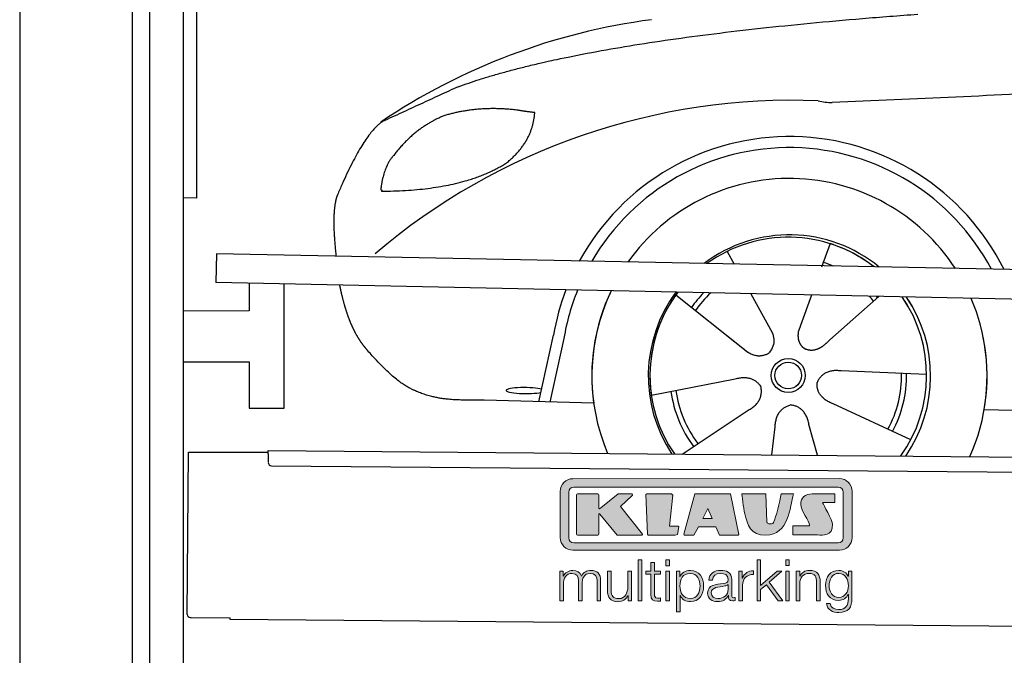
# Model space of a CAD drawing. Header units: millimetres. Extents: x -411 to 6777, y 0 to 6077.
# Tile 2 of 6: x 0 to 1744, y 3581 to 4707. Entities that reach past the tile are written whole.
import ezdxf

# ---------------------------------------------------------------- set-up
doc = ezdxf.new("R2010")
doc.units = ezdxf.units.MM
for name, color, linetype, lineweight in [('car', 10, 'Continuous', 25), ('Gebäude', 7, 'Continuous', 25), ('Logo', 7, 'Continuous', 25), ('Plattform', 7, 'Continuous', 25), ('Ständer hinten', 7, 'Continuous', 25)]:
    doc.layers.add(name, color=color, linetype=linetype, lineweight=lineweight)

# ---------------------------------------------------------------- blocks, each defined once
blk = doc.blocks.new('Car')
at = {"layer": 'car'}
for p, q in [((1213.4, 4307.6), (1226.1, 4285.1)), ((1213.5, 4307.7), (1226.2, 4285.1)), ((1395.6, 4323), (1380.8, 4281.1)), ((1123.1, 4229.6), (1242.6, 4136.6)), ((1255.7, 4232.9), (1294.2, 4164.7)), ((1363.4, 4231.6), (1344.5, 4177.7)), ((1482.6, 4230.2), (1396.5, 4152.7)), ((1344.5, 4177.7), (1340.7, 4167.3)), ((882.5, 4038.2), (907.1, 4156.1)), ((925.6, 4150.9), (902.1, 4037.9)), ((1205.2, 4165.7), (1251.8, 4129.5)), ((1568.6, 4092.7), (1417.3, 4097.7)), ((1081.5, 4051.6), (1229.8, 4081.8)), ((979.5, 4036.5), (785.3, 4040)), ((1541.4, 3976.5), (1403.6, 4039.2)), ((1671.2, 4031.7), (3720.2, 3997)), ((1136.9, 3947.8), (1253.1, 4026.5)), ((1295.6, 3947.8), (1301.2, 3997.4)), ((1376.8, 3947.9), (1361, 4002.5))]:
    blk.add_line(p, q, dxfattribs=at)
for radius in [30.1, 23.6]:
    blk.add_circle((1323.6, 4088.8), radius, dxfattribs=at)
for centre, radius, start, end in [((1232.6, 3605.6), 1122.3, 98.0395, 124.4377), ((1337.3, 3435.3), 1141.2, 88.2487, 130.916), ((1398.6, 4690.3), 117.4, 256.9855, 269.1884), ((1325.7, 4087.9), 424.2, 26.9197, 151.8432), ((1325.5, 4087.7), 404.8, 28.396, 150.3669), ((1325.7, 4087.9), 350, 33.4585, 145.3045), ((1325.7, 4087.9), 250, 51.0494, 127.7135), ((1323.6, 4088.8), 245, 52.2371, 126.5259), ((1323.6, 4088.8), 245, 52.2371, 72.9266), ((1323.6, 4088.8), 209.6, 68.0621, 73.3995), ((1325.7, 4087.9), 424.2, 159.4632, 170.7471), ((1325.7, 4087.9), 424.2, 159.4632, 170.7471), ((1325.5, 4087.7), 404.8, 158.434, 171.0238), ((1325.7, 4087.9), 350, 155.0104, 203.6179), ((1325.7, 4087.9), 350, 155.0104, 188.4487), ((1325.7, 4087.9), 350, 155.0104, 157.8717), ((1325.7, 4087.9), 250, 144.1237, 214.1037), ((1323.6, 4088.8), 245, 143.5289, 188.7348), ((1323.6, 4088.8), 245, 144.9266, 215.1376), ((1325.7, 4087.9), 250, 144.1237, 148.496), ((1323.6, 4088.8), 245, 143.5289, 148.0172), ((1323.6, 4088.8), 209.6, 136.2024, 145.3995), ((1323.6, 4088.8), 200.6, 133.7482, 145.5463), ((1323.6, 4088.8), 200.6, 41.6402, 44.9032), ((1323.6, 4088.8), 200.6, 41.6402, 44.9032), ((1323.6, 4088.8), 209.6, 41.655, 42.449), ((1323.6, 4088.8), 245, 30.7457, 35.1225), ((1323.6, 4088.8), 245, 324.9119, 35.1225), ((1325.7, 4087.9), 250, 30.267, 34.5277), ((1325.7, 4087.9), 250, 325.9458, 34.5277), ((1325.7, 4087.9), 350, 350.7505, 23.641), ((1325.7, 4087.9), 350, 350.7505, 23.641), ((1325.7, 4087.9), 350, 336.4317, 11.924), ((1323.6, 4088.8), 200.6, 332.1152, 1.5463), ((1323.6, 4088.8), 209.6, 332.262, 1.3995), ((1323.6, 4088.8), 209.6, 188.262, 217.3995), ((1323.6, 4088.8), 200.6, 188.1152, 217.5463)]:
    blk.add_arc(centre, radius, start, end, dxfattribs=at)
blk.add_ellipse((857.9, 4057.7), major_axis=(33.6, 0), ratio=0.157274, start_param=0.513473, end_param=5.704241, dxfattribs=at)
for points, degree in [([(734.6, 4595.1), (970.4, 4683.8), (1546.9, 4731)], 2), ([(4705.6, 4687), (3828.9, 4707.4), (1396.9, 4572.9)], 2), ([(734.6, 4595.1), (600.9, 4532)], 1), ([(837.8, 4554.7), (770.2, 4561.9), (711, 4543.8)], 2), ([(870.5, 4550.4), (852.7, 4552.3), (837.8, 4554.7)], 2), ([(711, 4543.8), (658.9, 4522.6), (621.3, 4472.3)], 2), ([(821.5, 4461.1), (867.2, 4498.6), (870.5, 4550.4)], 2), ([(600.9, 4532), (566.5, 4508.9), (522.4, 4401.3)], 2), ([(621.3, 4472.3), (603.2, 4452.3), (598.9, 4411)], 2), ([(600.1, 4408.7), (744.9, 4410.6), (821.5, 4461.1)], 2), ([(522.4, 4401.3), (517.2, 4388.3), (515.1, 4366.8), (515.2, 4341.7), (520.8, 4292.7)], 4), ([(598.9, 4411), (602.2, 4410.9), (600.1, 4408.7)], 2), ([(1242.6, 4136.6), (1266.1, 4114.9), (1289.3, 4128.5)], 2), ([(1417.3, 4097.7), (1385.5, 4101.4), (1374.7, 4076.8)], 2), ([(1229.8, 4081.8), (1260.5, 4090.8), (1275.3, 4068.4)], 2), ([(1253.1, 4026.5), (1281, 4042.2), (1275.3, 4068.4)], 2), ([(1403.6, 4039.2), (1373.5, 4050), (1374.7, 4076.8)], 2), ([(1301.2, 3997.4), (1302.1, 4029.4), (1328, 4036.5)], 2), ([(1361, 4002.5), (1354.8, 4033.8), (1328, 4036.5)], 2)]:
    blk.add_open_spline(points, degree=degree, dxfattribs=at)
for points, degree, knots in [([(527.5, 4241.5), (528.4, 4237.2), (529.4, 4233), (530.3, 4228.9), (531.3, 4224.9), (535, 4210.1), (539.1, 4196.4), (543.6, 4184), (548.5, 4172.7)], 4, [0.4914944, 0.4914944, 0.4914944, 0.4914944, 0.4914944, 0.5422469, 0.5422469, 0.5422469, 0.5422469, 0.728655, 0.728655, 0.728655, 0.728655, 0.728655]), ([(548.2, 4173.4), (549.6, 4170.2), (551.1, 4167.1), (552.5, 4164.2), (554, 4161.3), (559.7, 4150.2), (565.8, 4140.9), (572.1, 4133), (578.7, 4125.6)], 4, [0.7288005, 0.7288005, 0.7288005, 0.7288005, 0.7288005, 0.7843928, 0.7843928, 0.7843928, 0.7843928, 1, 1, 1, 1, 1]), ([(1340.7, 4167.3), (1340.2, 4164.2), (1340, 4161.2), (1340.1, 4158.3), (1340.4, 4155.4), (1341.2, 4149.7), (1343.3, 4144.3), (1346.9, 4139.9), (1351.8, 4136.9)], 4, [0.3191838, 0.3191838, 0.3191838, 0.3191838, 0.3191838, 0.5438253, 0.5438253, 0.5438253, 0.5438253, 1, 1, 1, 1, 1]), ([(1294.2, 4164.7), (1295.9, 4160.6), (1297, 4156.6), (1297.3, 4152.7), (1298, 4144.1), (1295.4, 4136), (1289.3, 4128.5)], 3, [0.2167758, 0.2167758, 0.2167758, 0.2167758, 0.4600873, 0.4600873, 0.4600873, 1, 1, 1, 1]), ([(1396.5, 4152.7), (1396.5, 4152.7), (1396.5, 4152.7), (1396.5, 4152.7), (1396.5, 4152.7), (1387.5, 4142.9), (1376.9, 4132.9), (1362.6, 4130.3), (1351.8, 4136.9)], 4, [-0.000003, -0.000003, -0.000003, -0.000003, -0.000003, 0, 0, 0, 0, 1, 1, 1, 1, 1]), ([(785.3, 4040), (760.6, 4040.4), (705, 4036.4), (668.8, 4049.9), (624.9, 4074.6), (578.7, 4125.6)], 4, [0, 0, 0, 0, 0, 0.597866, 1, 1, 1, 1, 1])]:
    blk.add_open_spline(points, degree=degree, knots=knots, dxfattribs=at)
blk = doc.blocks.new('KLAUS')
at = {"layer": 'Logo'}
h = blk.add_hatch(color=8, dxfattribs=at)
h.dxf.hatch_style = 2
edge = h.paths.add_edge_path()
edge.add_spline(control_points=[(3.6, 29.09), (2.88, 29.09), (2.3, 28.51), (2.3, 27.8), (2.3, 27.8), (2.3, 16.11), (2.3, 16.11), (2.3, 15.39), (2.88, 14.81), (3.6, 14.81), (3.6, 14.81), (71.16, 14.81), (71.16, 14.81), (71.88, 14.81), (72.46, 15.39), (72.46, 16.11), (72.46, 16.11), (72.46, 27.8), (72.46, 27.8), (72.46, 28.51), (71.88, 29.09), (71.16, 29.09), (71.16, 29.09), (3.6, 29.09), (3.6, 29.09), (3.6, 29.09), (3.6, 29.09), (3.6, 29.09)], knot_values=[0, 0, 0, 0, 1, 1, 1, 2, 2, 2, 3, 3, 3, 4, 4, 4, 5, 5, 5, 6, 6, 6, 7, 7, 7, 8, 8, 8, 9, 9, 9, 9], degree=3, periodic=0)
edge = h.paths.add_edge_path()
edge.add_spline(control_points=[(3.35, 31.23), (3.35, 31.23), (71.47, 31.23), (71.47, 31.23), (73.26, 31.23), (74.71, 29.77), (74.71, 27.99), (74.71, 27.99), (74.71, 16.17), (74.71, 16.17), (74.71, 14.38), (73.26, 12.93), (71.47, 12.93), (71.47, 12.93), (3.35, 12.93), (3.35, 12.93), (1.56, 12.93), (0.11, 14.38), (0.11, 16.17), (0.11, 16.17), (0.11, 27.99), (0.11, 27.99), (0.11, 29.77), (1.56, 31.23), (3.35, 31.23), (3.35, 31.23), (3.35, 31.23), (3.35, 31.23)], knot_values=[0, 0, 0, 0, 1, 1, 1, 2, 2, 2, 3, 3, 3, 4, 4, 4, 5, 5, 5, 6, 6, 6, 7, 7, 7, 8, 8, 8, 9, 9, 9, 9], degree=3, periodic=0)
h = blk.add_hatch(color=8, dxfattribs=at)
h.dxf.hatch_style = 2
edge = h.paths.add_edge_path()
edge.add_spline(control_points=[(4.5, 27.33), (4.5, 27.33), (9.7, 27.33), (9.7, 27.33), (9.84, 27.33), (9.96, 27.22), (9.96, 27.08), (9.96, 27.08), (9.96, 23.69), (9.96, 23.69), (9.96, 23.69), (9.94, 23.64), (10.04, 23.59), (10.14, 23.53), (10.2, 23.57), (10.2, 23.57), (10.2, 23.57), (10.51, 23.75), (10.51, 23.75), (10.51, 23.75), (14.94, 27.33), (14.94, 27.33), (14.94, 27.33), (18.41, 27.33), (18.41, 27.33), (18.41, 27.33), (18.49, 27.33), (18.56, 27.2), (18.65, 27.04), (18.53, 26.91), (18.53, 26.91), (18.53, 26.91), (15.49, 24.11), (15.49, 24.11), (15.49, 24.11), (21.14, 17.06), (21.14, 17.06), (21.14, 17.06), (21.13, 16.91), (21.13, 16.91), (21.08, 16.84), (20.99, 16.82), (20.99, 16.82), (20.99, 16.82), (14.7, 16.82), (14.7, 16.82), (14.7, 16.82), (10.26, 22.17), (10.26, 22.17), (10.26, 22.17), (10.19, 22.24), (10.08, 22.21), (9.97, 22.18), (9.96, 22.11), (9.96, 22.11), (9.96, 22.11), (9.96, 17.08), (9.96, 17.08), (9.96, 16.94), (9.84, 16.82), (9.7, 16.82), (9.7, 16.82), (4.5, 16.82), (4.5, 16.82), (4.36, 16.82), (4.25, 16.94), (4.25, 17.08), (4.25, 17.08), (4.25, 27.08), (4.25, 27.08), (4.25, 27.22), (4.36, 27.33), (4.5, 27.33), (4.5, 27.33), (4.5, 27.33), (4.5, 27.33)], knot_values=[0, 0, 0, 0, 1, 1, 1, 2, 2, 2, 3, 3, 3, 4, 4, 4, 5, 5, 5, 6, 6, 6, 7, 7, 7, 8, 8, 8, 9, 9, 9, 10, 10, 10, 11, 11, 11, 12, 12, 12, 13, 13, 13, 14, 14, 14, 15, 15, 15, 16, 16, 16, 17, 17, 17, 18, 18, 18, 19, 19, 19, 20, 20, 20, 21, 21, 21, 22, 22, 22, 23, 23, 23, 24, 24, 24, 25, 25, 25, 25], degree=3, periodic=0)
h = blk.add_hatch(color=8, dxfattribs=at)
h.dxf.hatch_style = 2
h.paths.add_polyline_path([(22.42, 17.06), (21.97, 27.15), (22.24, 27.33), (28.55, 27.33), (28.86, 26.97), (28.01, 19.08), (30.26, 19.07), (30.44, 18.95), (30.08, 16.95), (29.49, 16.82), (22.6, 16.82)])
h = blk.add_hatch(color=8, dxfattribs=at)
h.paths.add_polyline_path([(36.52, 21.01), (38.93, 21.01), (37.87, 23.57)])
h.paths.add_polyline_path([(34.52, 27.33), (43.65, 27.33), (45.76, 16.94), (45.57, 16.82), (40.83, 16.82), (39.89, 18.95), (35.42, 18.95), (34.27, 16.82), (31.78, 16.82), (31.66, 17)])
h = blk.add_hatch(color=8, dxfattribs=at)
h.dxf.hatch_style = 2
edge = h.paths.add_edge_path()
edge.add_spline(control_points=[(52.69, 27.32), (52.69, 27.32), (52.88, 20.14), (52.88, 20.14), (53.01, 19.89), (53.2, 19.77), (53.43, 19.71), (53.91, 19.59), (54.43, 19.57), (54.64, 20.03), (55.23, 21.34), (56.27, 25.45), (56.6, 27.33), (56.6, 27.33), (59.77, 27.33), (59.77, 27.33), (58.77, 23.9), (58.56, 16.82), (52.63, 16.76), (48.72, 16.72), (48.01, 19.35), (47.27, 22.24), (46.89, 23.68), (46.54, 27.33), (46.54, 27.33), (46.54, 27.33), (52.69, 27.32), (52.69, 27.32), (52.69, 27.32), (52.69, 27.32), (52.69, 27.32)], knot_values=[0, 0, 0, 0, 1, 1, 1, 2, 2, 2, 3, 3, 3, 4, 4, 4, 5, 5, 5, 6, 6, 6, 7, 7, 7, 8, 8, 8, 9, 9, 9, 10, 10, 10, 10], degree=3, periodic=0)
h = blk.add_hatch(color=8, dxfattribs=at)
h.dxf.hatch_style = 2
edge = h.paths.add_edge_path()
edge.add_spline(control_points=[(64.46, 27.33), (64.46, 27.33), (70.31, 27.33), (70.31, 27.33), (70.31, 26.52), (70.31, 26.02), (70.31, 25.12), (70.31, 25.12), (67.3, 25.12), (67.3, 25.12), (67.24, 25.04), (67.25, 25.11), (67.25, 24.91), (67.25, 24.88), (69.73, 20.38), (69.73, 19.57), (69.73, 16.4), (67.22, 16.81), (65.9, 16.82), (65.9, 16.82), (59.59, 16.82), (59.59, 16.82), (59.59, 17.76), (59.59, 18.23), (59.59, 19.14), (59.59, 19.14), (63.75, 19.14), (63.75, 19.14), (63.82, 19.22), (63.81, 19.11), (63.81, 19.31), (63.81, 20.32), (61.58, 23.06), (61.58, 24.63), (61.58, 26.33), (62.83, 27.34), (64.46, 27.33), (64.46, 27.33), (64.46, 27.33), (64.46, 27.33)], knot_values=[0, 0, 0, 0, 1, 1, 1, 2, 2, 2, 3, 3, 3, 4, 4, 4, 5, 5, 5, 6, 6, 6, 7, 7, 7, 8, 8, 8, 9, 9, 9, 10, 10, 10, 11, 11, 11, 12, 12, 12, 13, 13, 13, 13], degree=3, periodic=0)
h = blk.add_hatch(color=30, dxfattribs=at)
h.dxf.hatch_style = 2
h.paths.add_polyline_path([(20.07, 0), (20.99, 0), (20.99, 10.45), (20.07, 10.45)])
h = blk.add_hatch(color=30, dxfattribs=at)
h.paths.add_polyline_path([(27.1, 0), (28.03, 0), (28.03, 7.55), (27.1, 7.55)])
h.paths.add_polyline_path([(27.1, 8.98), (28.03, 8.98), (28.03, 10.45), (27.1, 10.45)])
h = blk.add_hatch(color=30, dxfattribs=at)
h.dxf.hatch_style = 2
h.paths.add_polyline_path([(50.4, 0), (51.32, 0), (51.32, 2.87), (52.82, 4.11), (55.8, 0), (56.96, 0), (53.52, 4.76), (56.74, 7.55), (55.51, 7.55), (51.32, 3.89), (51.32, 10.45), (50.4, 10.45)])
h = blk.add_hatch(color=30, dxfattribs=at)
h.paths.add_polyline_path([(57.74, 0), (58.66, 0), (58.66, 7.55), (57.74, 7.55)])
h.paths.add_polyline_path([(57.74, 8.98), (58.66, 8.98), (58.66, 10.45), (57.74, 10.45)])
h = blk.add_hatch(color=30, dxfattribs=at)
h.dxf.hatch_style = 2
edge = h.paths.add_edge_path()
edge.add_spline(control_points=[(0, 0), (0, 0), (0.92, 0), (0.92, 0), (0.92, 0), (0.92, 4.22), (0.92, 4.22), (0.94, 5.8), (1.58, 7), (3.18, 7), (4.35, 7), (4.77, 6.15), (4.76, 5.12), (4.76, 5.12), (4.76, 0), (4.76, 0), (4.76, 0), (5.68, 0), (5.68, 0), (5.68, 0), (5.68, 4.27), (5.68, 4.27), (5.68, 5.68), (6.14, 7), (7.73, 7), (9.05, 7), (9.52, 6.32), (9.52, 5.08), (9.52, 5.08), (9.52, 0), (9.52, 0), (9.52, 0), (10.44, 0), (10.44, 0), (10.44, 0), (10.44, 5.12), (10.44, 5.12), (10.44, 6.91), (9.59, 7.77), (7.94, 7.77), (6.94, 7.77), (5.99, 7.29), (5.54, 6.3), (5.26, 7.29), (4.36, 7.77), (3.37, 7.77), (2.17, 7.77), (1.38, 7.19), (0.89, 6.28), (0.89, 6.28), (0.85, 6.28), (0.85, 6.28), (0.85, 6.28), (0.85, 7.55), (0.85, 7.55), (0.85, 7.55), (0, 7.55), (0, 7.55), (0, 7.55), (0, 0), (0, 0), (0, 0), (0, 0), (0, 0)], knot_values=[0, 0, 0, 0, 1, 1, 1, 2, 2, 2, 3, 3, 3, 4, 4, 4, 5, 5, 5, 6, 6, 6, 7, 7, 7, 8, 8, 8, 9, 9, 9, 10, 10, 10, 11, 11, 11, 12, 12, 12, 13, 13, 13, 14, 14, 14, 15, 15, 15, 16, 16, 16, 17, 17, 17, 18, 18, 18, 19, 19, 19, 20, 20, 20, 21, 21, 21, 21], degree=3, periodic=0)
h = blk.add_hatch(color=30, dxfattribs=at)
h.dxf.hatch_style = 2
edge = h.paths.add_edge_path()
edge.add_spline(control_points=[(18.31, 7.55), (18.31, 7.55), (17.39, 7.55), (17.39, 7.55), (17.39, 7.55), (17.39, 3.59), (17.39, 3.59), (17.39, 2.05), (16.7, 0.56), (15.12, 0.56), (13.66, 0.56), (13.15, 1.27), (13.1, 2.64), (13.1, 2.64), (13.1, 7.55), (13.1, 7.55), (13.1, 7.55), (12.18, 7.55), (12.18, 7.55), (12.18, 7.55), (12.18, 2.65), (12.18, 2.65), (12.18, 0.89), (12.93, -0.22), (14.83, -0.22), (15.96, -0.22), (16.95, 0.35), (17.44, 1.36), (17.44, 1.36), (17.47, 1.36), (17.47, 1.36), (17.47, 1.36), (17.47, 0), (17.47, 0), (17.47, 0), (18.31, 0), (18.31, 0), (18.31, 0), (18.31, 7.55), (18.31, 7.55), (18.31, 7.55), (18.31, 7.55), (18.31, 7.55)], knot_values=[0, 0, 0, 0, 1, 1, 1, 2, 2, 2, 3, 3, 3, 4, 4, 4, 5, 5, 5, 6, 6, 6, 7, 7, 7, 8, 8, 8, 9, 9, 9, 10, 10, 10, 11, 11, 11, 12, 12, 12, 13, 13, 13, 14, 14, 14, 14], degree=3, periodic=0)
h = blk.add_hatch(color=30, dxfattribs=at)
h.dxf.hatch_style = 2
edge = h.paths.add_edge_path()
edge.add_spline(control_points=[(24.22, 9.82), (24.22, 9.82), (23.3, 9.82), (23.3, 9.82), (23.3, 9.82), (23.3, 7.55), (23.3, 7.55), (23.3, 7.55), (21.98, 7.55), (21.98, 7.55), (21.98, 7.55), (21.98, 6.78), (21.98, 6.78), (21.98, 6.78), (23.3, 6.78), (23.3, 6.78), (23.3, 6.78), (23.3, 1.61), (23.3, 1.61), (23.28, 0.32), (23.71, -0.09), (24.94, -0.09), (25.22, -0.09), (25.48, -0.06), (25.76, -0.06), (25.76, -0.06), (25.76, 0.73), (25.76, 0.73), (25.5, 0.7), (25.23, 0.69), (24.97, 0.69), (24.31, 0.73), (24.22, 1.08), (24.22, 1.68), (24.22, 1.68), (24.22, 6.78), (24.22, 6.78), (24.22, 6.78), (25.76, 6.78), (25.76, 6.78), (25.76, 6.78), (25.76, 7.55), (25.76, 7.55), (25.76, 7.55), (24.22, 7.55), (24.22, 7.55), (24.22, 7.55), (24.22, 9.82), (24.22, 9.82), (24.22, 9.82), (24.22, 9.82), (24.22, 9.82)], knot_values=[0, 0, 0, 0, 1, 1, 1, 2, 2, 2, 3, 3, 3, 4, 4, 4, 5, 5, 5, 6, 6, 6, 7, 7, 7, 8, 8, 8, 9, 9, 9, 10, 10, 10, 11, 11, 11, 12, 12, 12, 13, 13, 13, 14, 14, 14, 15, 15, 15, 16, 16, 16, 17, 17, 17, 17], degree=3, periodic=0)
h = blk.add_hatch(color=30, dxfattribs=at)
edge = h.paths.add_edge_path()
edge.add_spline(control_points=[(35.84, 3.78), (35.84, 2.21), (35.12, 0.56), (33.37, 0.56), (31.4, 0.56), (30.72, 2.21), (30.72, 3.78), (30.72, 5.49), (31.33, 7), (33.37, 7), (35.12, 7), (35.84, 5.34), (35.84, 3.78), (35.84, 3.78), (35.84, 3.78), (35.84, 3.78)], knot_values=[0, 0, 0, 0, 1, 1, 1, 2, 2, 2, 3, 3, 3, 4, 4, 4, 5, 5, 5, 5], degree=3, periodic=0)
edge = h.paths.add_edge_path()
edge.add_spline(control_points=[(29.79, -2.8), (29.79, -2.8), (30.72, -2.8), (30.72, -2.8), (30.72, -2.8), (30.72, 1.43), (30.72, 1.43), (30.72, 1.43), (30.74, 1.43), (30.74, 1.43), (31.14, 0.35), (32.24, -0.22), (33.37, -0.22), (35.66, -0.22), (36.76, 1.64), (36.76, 3.78), (36.76, 5.91), (35.66, 7.77), (33.37, 7.77), (32.15, 7.77), (31.1, 7.14), (30.67, 6.12), (30.67, 6.12), (30.64, 6.12), (30.64, 6.12), (30.64, 6.12), (30.64, 7.55), (30.64, 7.55), (30.64, 7.55), (29.79, 7.55), (29.79, 7.55), (29.79, 7.55), (29.79, -2.8), (29.79, -2.8), (29.79, -2.8), (29.79, -2.8), (29.79, -2.8)], knot_values=[0, 0, 0, 0, 1, 1, 1, 2, 2, 2, 3, 3, 3, 4, 4, 4, 5, 5, 5, 6, 6, 6, 7, 7, 7, 8, 8, 8, 9, 9, 9, 10, 10, 10, 11, 11, 11, 12, 12, 12, 12], degree=3, periodic=0)
h = blk.add_hatch(color=30, dxfattribs=at)
edge = h.paths.add_edge_path()
edge.add_spline(control_points=[(43.03, 2.93), (43.04, 1.45), (41.8, 0.56), (40.39, 0.56), (39.53, 0.56), (38.71, 1.13), (38.71, 2.05), (38.71, 3.53), (40.66, 3.51), (42.22, 3.79), (42.47, 3.84), (42.88, 3.91), (43, 4.13), (43, 4.13), (43.03, 4.13), (43.03, 4.13), (43.03, 4.13), (43.03, 2.93), (43.03, 2.93), (43.03, 2.93), (43.03, 2.93), (43.03, 2.93)], knot_values=[0, 0, 0, 0, 1, 1, 1, 2, 2, 2, 3, 3, 3, 4, 4, 4, 5, 5, 5, 6, 6, 6, 7, 7, 7, 7], degree=3, periodic=0)
edge = h.paths.add_edge_path()
edge.add_spline(control_points=[(39.03, 5.24), (39.06, 6.47), (39.91, 7), (41.05, 7), (42.14, 7), (43.03, 6.69), (43.03, 5.45), (43.03, 4.61), (42.6, 4.51), (41.84, 4.42), (39.85, 4.19), (37.79, 4.11), (37.79, 1.99), (37.79, 0.47), (38.93, -0.22), (40.32, -0.22), (41.77, -0.22), (42.43, 0.34), (43.07, 1.32), (43.07, 1.32), (43.1, 1.32), (43.1, 1.32), (43.1, 0.53), (43.25, 0), (44.19, 0), (44.43, 0), (44.58, 0.01), (44.79, 0.06), (44.79, 0.06), (44.79, 0.83), (44.79, 0.83), (44.71, 0.81), (44.6, 0.78), (44.49, 0.78), (44.13, 0.78), (43.95, 0.98), (43.95, 1.33), (43.95, 1.33), (43.95, 5.34), (43.95, 5.34), (43.95, 7.36), (42.5, 7.77), (41.17, 7.77), (39.44, 7.77), (38.2, 7.01), (38.11, 5.24), (38.11, 5.24), (39.03, 5.24), (39.03, 5.24), (39.03, 5.24), (39.03, 5.24), (39.03, 5.24)], knot_values=[0, 0, 0, 0, 1, 1, 1, 2, 2, 2, 3, 3, 3, 4, 4, 4, 5, 5, 5, 6, 6, 6, 7, 7, 7, 8, 8, 8, 9, 9, 9, 10, 10, 10, 11, 11, 11, 12, 12, 12, 13, 13, 13, 14, 14, 14, 15, 15, 15, 16, 16, 16, 17, 17, 17, 17], degree=3, periodic=0)
h = blk.add_hatch(color=30, dxfattribs=at)
h.dxf.hatch_style = 2
edge = h.paths.add_edge_path()
edge.add_spline(control_points=[(45.79, 0), (45.79, 0), (46.71, 0), (46.71, 0), (46.71, 0), (46.71, 4.03), (46.71, 4.03), (46.71, 5.59), (47.85, 6.82), (49.52, 6.73), (49.52, 6.73), (49.52, 7.66), (49.52, 7.66), (48.16, 7.72), (47.14, 7), (46.67, 5.78), (46.67, 5.78), (46.64, 5.78), (46.64, 5.78), (46.64, 5.78), (46.64, 7.55), (46.64, 7.55), (46.64, 7.55), (45.79, 7.55), (45.79, 7.55), (45.79, 7.55), (45.79, 0), (45.79, 0), (45.79, 0), (45.79, 0), (45.79, 0)], knot_values=[0, 0, 0, 0, 1, 1, 1, 2, 2, 2, 3, 3, 3, 4, 4, 4, 5, 5, 5, 6, 6, 6, 7, 7, 7, 8, 8, 8, 9, 9, 9, 10, 10, 10, 10], degree=3, periodic=0)
h = blk.add_hatch(color=30, dxfattribs=at)
h.dxf.hatch_style = 2
edge = h.paths.add_edge_path()
edge.add_spline(control_points=[(60.41, 0), (60.41, 0), (61.33, 0), (61.33, 0), (61.33, 0), (61.33, 4.41), (61.33, 4.41), (61.36, 5.89), (62.24, 7), (63.7, 7), (65.2, 7), (65.62, 6.02), (65.62, 4.71), (65.62, 4.71), (65.62, 0), (65.62, 0), (65.62, 0), (66.54, 0), (66.54, 0), (66.54, 0), (66.54, 4.86), (66.54, 4.86), (66.54, 6.66), (65.9, 7.77), (63.78, 7.77), (62.71, 7.77), (61.7, 7.16), (61.36, 6.25), (61.36, 6.25), (61.33, 6.25), (61.33, 6.25), (61.33, 6.25), (61.33, 7.55), (61.33, 7.55), (61.33, 7.55), (60.41, 7.55), (60.41, 7.55), (60.41, 7.55), (60.41, 0), (60.41, 0), (60.41, 0), (60.41, 0), (60.41, 0)], knot_values=[0, 0, 0, 0, 1, 1, 1, 2, 2, 2, 3, 3, 3, 4, 4, 4, 5, 5, 5, 6, 6, 6, 7, 7, 7, 8, 8, 8, 9, 9, 9, 10, 10, 10, 11, 11, 11, 12, 12, 12, 13, 13, 13, 14, 14, 14, 14], degree=3, periodic=0)
h = blk.add_hatch(color=30, dxfattribs=at)
edge = h.paths.add_edge_path()
edge.add_spline(control_points=[(71.32, 0.86), (69.62, 0.86), (68.83, 2.34), (68.83, 3.86), (68.83, 5.43), (69.56, 7), (71.32, 7), (73.06, 7), (73.75, 5.34), (73.75, 3.86), (73.75, 2.33), (72.91, 0.86), (71.32, 0.86), (71.32, 0.86), (71.32, 0.86), (71.32, 0.86)], knot_values=[0, 0, 0, 0, 1, 1, 1, 2, 2, 2, 3, 3, 3, 4, 4, 4, 5, 5, 5, 5], degree=3, periodic=0)
edge = h.paths.add_edge_path()
edge.add_spline(control_points=[(74.67, 7.55), (74.67, 7.55), (73.75, 7.55), (73.75, 7.55), (73.75, 7.55), (73.75, 6.25), (73.75, 6.25), (73.75, 6.25), (73.72, 6.25), (73.72, 6.25), (73.35, 7.09), (72.41, 7.77), (71.32, 7.77), (69.13, 7.77), (67.9, 6.05), (67.9, 3.97), (67.9, 1.82), (68.9, 0.09), (71.32, 0.09), (72.4, 0.09), (73.29, 0.72), (73.72, 1.64), (73.72, 1.64), (73.75, 1.64), (73.75, 1.64), (73.75, 1.64), (73.75, 0.61), (73.75, 0.61), (73.75, -1.23), (73.01, -2.24), (71.32, -2.24), (70.29, -2.24), (69.31, -1.85), (69.1, -0.73), (69.1, -0.73), (68.18, -0.73), (68.18, -0.73), (68.31, -2.34), (69.81, -3.02), (71.32, -3.02), (73.79, -3.02), (74.65, -1.64), (74.67, 0.61), (74.67, 0.61), (74.67, 7.55), (74.67, 7.55), (74.67, 7.55), (74.67, 7.55), (74.67, 7.55)], knot_values=[0, 0, 0, 0, 1, 1, 1, 2, 2, 2, 3, 3, 3, 4, 4, 4, 5, 5, 5, 6, 6, 6, 7, 7, 7, 8, 8, 8, 9, 9, 9, 10, 10, 10, 11, 11, 11, 12, 12, 12, 13, 13, 13, 14, 14, 14, 15, 15, 15, 16, 16, 16, 16], degree=3, periodic=0)
at = {"layer": 'Logo', "lineweight": 0}
for points in [[(22.42, 17.06), (21.97, 27.15), (22.24, 27.33), (28.55, 27.33), (28.86, 26.97), (28.01, 19.08), (30.26, 19.07), (30.44, 18.95), (30.08, 16.95), (29.49, 16.82), (22.6, 16.82), (22.42, 17.06), (22.42, 17.06)], [(34.52, 27.33), (43.65, 27.33), (45.76, 16.94), (45.57, 16.82), (40.83, 16.82), (39.89, 18.95), (35.42, 18.95), (34.27, 16.82), (31.78, 16.82), (31.66, 17), (34.52, 27.33), (34.52, 27.33)], [(36.52, 21.01), (38.93, 21.01), (37.87, 23.57), (36.52, 21.01), (36.52, 21.01)], [(20.07, 0), (20.99, 0), (20.99, 10.45), (20.07, 10.45), (20.07, 0), (20.07, 0)], [(27.1, 8.98), (28.03, 8.98), (28.03, 10.45), (27.1, 10.45), (27.1, 8.98), (27.1, 8.98)], [(50.4, 0), (51.32, 0), (51.32, 2.87), (52.82, 4.11), (55.8, 0), (56.96, 0), (53.52, 4.76), (56.74, 7.55), (55.51, 7.55), (51.32, 3.89), (51.32, 10.45), (50.4, 10.45), (50.4, 0), (50.4, 0)], [(57.74, 8.98), (58.66, 8.98), (58.66, 10.45), (57.74, 10.45), (57.74, 8.98), (57.74, 8.98)], [(27.1, 0), (28.03, 0), (28.03, 7.55), (27.1, 7.55), (27.1, 0), (27.1, 0)], [(57.74, 0), (58.66, 0), (58.66, 7.55), (57.74, 7.55), (57.74, 0), (57.74, 0)]]:
    blk.add_lwpolyline(points, dxfattribs=at)
for points, knots in [([(3.35, 31.23), (3.35, 31.23), (71.47, 31.23), (71.47, 31.23), (73.26, 31.23), (74.71, 29.77), (74.71, 27.99), (74.71, 27.99), (74.71, 16.17), (74.71, 16.17), (74.71, 14.38), (73.26, 12.93), (71.47, 12.93), (71.47, 12.93), (3.35, 12.93), (3.35, 12.93), (1.56, 12.93), (0.11, 14.38), (0.11, 16.17), (0.11, 16.17), (0.11, 27.99), (0.11, 27.99), (0.11, 29.77), (1.56, 31.23), (3.35, 31.23), (3.35, 31.23), (3.35, 31.23), (3.35, 31.23)], [0, 0, 0, 0, 1, 1, 1, 2, 2, 2, 3, 3, 3, 4, 4, 4, 5, 5, 5, 6, 6, 6, 7, 7, 7, 8, 8, 8, 9, 9, 9, 9]), ([(3.6, 29.09), (2.88, 29.09), (2.3, 28.51), (2.3, 27.8), (2.3, 27.8), (2.3, 16.11), (2.3, 16.11), (2.3, 15.39), (2.88, 14.81), (3.6, 14.81), (3.6, 14.81), (71.16, 14.81), (71.16, 14.81), (71.88, 14.81), (72.46, 15.39), (72.46, 16.11), (72.46, 16.11), (72.46, 27.8), (72.46, 27.8), (72.46, 28.51), (71.88, 29.09), (71.16, 29.09), (71.16, 29.09), (3.6, 29.09), (3.6, 29.09), (3.6, 29.09), (3.6, 29.09), (3.6, 29.09)], [0, 0, 0, 0, 1, 1, 1, 2, 2, 2, 3, 3, 3, 4, 4, 4, 5, 5, 5, 6, 6, 6, 7, 7, 7, 8, 8, 8, 9, 9, 9, 9]), ([(4.5, 27.33), (4.5, 27.33), (9.7, 27.33), (9.7, 27.33), (9.84, 27.33), (9.96, 27.22), (9.96, 27.08), (9.96, 27.08), (9.96, 23.69), (9.96, 23.69), (9.96, 23.69), (9.94, 23.64), (10.04, 23.59), (10.14, 23.53), (10.2, 23.57), (10.2, 23.57), (10.2, 23.57), (10.51, 23.75), (10.51, 23.75), (10.51, 23.75), (14.94, 27.33), (14.94, 27.33), (14.94, 27.33), (18.41, 27.33), (18.41, 27.33), (18.41, 27.33), (18.49, 27.33), (18.56, 27.2), (18.65, 27.04), (18.53, 26.91), (18.53, 26.91), (18.53, 26.91), (15.49, 24.11), (15.49, 24.11), (15.49, 24.11), (21.14, 17.06), (21.14, 17.06), (21.14, 17.06), (21.13, 16.91), (21.13, 16.91), (21.08, 16.84), (20.99, 16.82), (20.99, 16.82), (20.99, 16.82), (14.7, 16.82), (14.7, 16.82), (14.7, 16.82), (10.26, 22.17), (10.26, 22.17), (10.26, 22.17), (10.19, 22.24), (10.08, 22.21), (9.97, 22.18), (9.96, 22.11), (9.96, 22.11), (9.96, 22.11), (9.96, 17.08), (9.96, 17.08), (9.96, 16.94), (9.84, 16.82), (9.7, 16.82), (9.7, 16.82), (4.5, 16.82), (4.5, 16.82), (4.36, 16.82), (4.25, 16.94), (4.25, 17.08), (4.25, 17.08), (4.25, 27.08), (4.25, 27.08), (4.25, 27.22), (4.36, 27.33), (4.5, 27.33), (4.5, 27.33), (4.5, 27.33), (4.5, 27.33)], [0, 0, 0, 0, 1, 1, 1, 2, 2, 2, 3, 3, 3, 4, 4, 4, 5, 5, 5, 6, 6, 6, 7, 7, 7, 8, 8, 8, 9, 9, 9, 10, 10, 10, 11, 11, 11, 12, 12, 12, 13, 13, 13, 14, 14, 14, 15, 15, 15, 16, 16, 16, 17, 17, 17, 18, 18, 18, 19, 19, 19, 20, 20, 20, 21, 21, 21, 22, 22, 22, 23, 23, 23, 24, 24, 24, 25, 25, 25, 25]), ([(52.69, 27.32), (52.69, 27.32), (52.88, 20.14), (52.88, 20.14), (53.01, 19.89), (53.2, 19.77), (53.43, 19.71), (53.91, 19.59), (54.43, 19.57), (54.64, 20.03), (55.23, 21.34), (56.27, 25.45), (56.6, 27.33), (56.6, 27.33), (59.77, 27.33), (59.77, 27.33), (58.77, 23.9), (58.56, 16.82), (52.63, 16.76), (48.72, 16.72), (48.01, 19.35), (47.27, 22.24), (46.89, 23.68), (46.54, 27.33), (46.54, 27.33), (46.54, 27.33), (52.69, 27.32), (52.69, 27.32), (52.69, 27.32), (52.69, 27.32), (52.69, 27.32)], [0, 0, 0, 0, 1, 1, 1, 2, 2, 2, 3, 3, 3, 4, 4, 4, 5, 5, 5, 6, 6, 6, 7, 7, 7, 8, 8, 8, 9, 9, 9, 10, 10, 10, 10]), ([(64.46, 27.33), (64.46, 27.33), (70.31, 27.33), (70.31, 27.33), (70.31, 26.52), (70.31, 26.02), (70.31, 25.12), (70.31, 25.12), (67.3, 25.12), (67.3, 25.12), (67.24, 25.04), (67.25, 25.11), (67.25, 24.91), (67.25, 24.88), (69.73, 20.38), (69.73, 19.57), (69.73, 16.4), (67.22, 16.81), (65.9, 16.82), (65.9, 16.82), (59.59, 16.82), (59.59, 16.82), (59.59, 17.76), (59.59, 18.23), (59.59, 19.14), (59.59, 19.14), (63.75, 19.14), (63.75, 19.14), (63.82, 19.22), (63.81, 19.11), (63.81, 19.31), (63.81, 20.32), (61.58, 23.06), (61.58, 24.63), (61.58, 26.33), (62.83, 27.34), (64.46, 27.33), (64.46, 27.33), (64.46, 27.33), (64.46, 27.33)], [0, 0, 0, 0, 1, 1, 1, 2, 2, 2, 3, 3, 3, 4, 4, 4, 5, 5, 5, 6, 6, 6, 7, 7, 7, 8, 8, 8, 9, 9, 9, 10, 10, 10, 11, 11, 11, 12, 12, 12, 13, 13, 13, 13]), ([(0, 0), (0, 0), (0.92, 0), (0.92, 0), (0.92, 0), (0.92, 4.22), (0.92, 4.22), (0.94, 5.8), (1.58, 7), (3.18, 7), (4.35, 7), (4.77, 6.15), (4.76, 5.12), (4.76, 5.12), (4.76, 0), (4.76, 0), (4.76, 0), (5.68, 0), (5.68, 0), (5.68, 0), (5.68, 4.27), (5.68, 4.27), (5.68, 5.68), (6.14, 7), (7.73, 7), (9.05, 7), (9.52, 6.32), (9.52, 5.08), (9.52, 5.08), (9.52, 0), (9.52, 0), (9.52, 0), (10.44, 0), (10.44, 0), (10.44, 0), (10.44, 5.12), (10.44, 5.12), (10.44, 6.91), (9.59, 7.77), (7.94, 7.77), (6.94, 7.77), (5.99, 7.29), (5.54, 6.3), (5.26, 7.29), (4.36, 7.77), (3.37, 7.77), (2.17, 7.77), (1.38, 7.19), (0.89, 6.28), (0.89, 6.28), (0.85, 6.28), (0.85, 6.28), (0.85, 6.28), (0.85, 7.55), (0.85, 7.55), (0.85, 7.55), (0, 7.55), (0, 7.55), (0, 7.55), (0, 0), (0, 0), (0, 0), (0, 0), (0, 0)], [0, 0, 0, 0, 1, 1, 1, 2, 2, 2, 3, 3, 3, 4, 4, 4, 5, 5, 5, 6, 6, 6, 7, 7, 7, 8, 8, 8, 9, 9, 9, 10, 10, 10, 11, 11, 11, 12, 12, 12, 13, 13, 13, 14, 14, 14, 15, 15, 15, 16, 16, 16, 17, 17, 17, 18, 18, 18, 19, 19, 19, 20, 20, 20, 21, 21, 21, 21]), ([(18.31, 7.55), (18.31, 7.55), (17.39, 7.55), (17.39, 7.55), (17.39, 7.55), (17.39, 3.59), (17.39, 3.59), (17.39, 2.05), (16.7, 0.56), (15.12, 0.56), (13.66, 0.56), (13.15, 1.27), (13.1, 2.64), (13.1, 2.64), (13.1, 7.55), (13.1, 7.55), (13.1, 7.55), (12.18, 7.55), (12.18, 7.55), (12.18, 7.55), (12.18, 2.65), (12.18, 2.65), (12.18, 0.89), (12.93, -0.22), (14.83, -0.22), (15.96, -0.22), (16.95, 0.35), (17.44, 1.36), (17.44, 1.36), (17.47, 1.36), (17.47, 1.36), (17.47, 1.36), (17.47, 0), (17.47, 0), (17.47, 0), (18.31, 0), (18.31, 0), (18.31, 0), (18.31, 7.55), (18.31, 7.55), (18.31, 7.55), (18.31, 7.55), (18.31, 7.55)], [0, 0, 0, 0, 1, 1, 1, 2, 2, 2, 3, 3, 3, 4, 4, 4, 5, 5, 5, 6, 6, 6, 7, 7, 7, 8, 8, 8, 9, 9, 9, 10, 10, 10, 11, 11, 11, 12, 12, 12, 13, 13, 13, 14, 14, 14, 14]), ([(24.22, 9.82), (24.22, 9.82), (23.3, 9.82), (23.3, 9.82), (23.3, 9.82), (23.3, 7.55), (23.3, 7.55), (23.3, 7.55), (21.98, 7.55), (21.98, 7.55), (21.98, 7.55), (21.98, 6.78), (21.98, 6.78), (21.98, 6.78), (23.3, 6.78), (23.3, 6.78), (23.3, 6.78), (23.3, 1.61), (23.3, 1.61), (23.28, 0.32), (23.71, -0.09), (24.94, -0.09), (25.22, -0.09), (25.48, -0.06), (25.76, -0.06), (25.76, -0.06), (25.76, 0.73), (25.76, 0.73), (25.5, 0.7), (25.23, 0.69), (24.97, 0.69), (24.31, 0.73), (24.22, 1.08), (24.22, 1.68), (24.22, 1.68), (24.22, 6.78), (24.22, 6.78), (24.22, 6.78), (25.76, 6.78), (25.76, 6.78), (25.76, 6.78), (25.76, 7.55), (25.76, 7.55), (25.76, 7.55), (24.22, 7.55), (24.22, 7.55), (24.22, 7.55), (24.22, 9.82), (24.22, 9.82), (24.22, 9.82), (24.22, 9.82), (24.22, 9.82)], [0, 0, 0, 0, 1, 1, 1, 2, 2, 2, 3, 3, 3, 4, 4, 4, 5, 5, 5, 6, 6, 6, 7, 7, 7, 8, 8, 8, 9, 9, 9, 10, 10, 10, 11, 11, 11, 12, 12, 12, 13, 13, 13, 14, 14, 14, 15, 15, 15, 16, 16, 16, 17, 17, 17, 17]), ([(29.79, -2.8), (29.79, -2.8), (30.72, -2.8), (30.72, -2.8), (30.72, -2.8), (30.72, 1.43), (30.72, 1.43), (30.72, 1.43), (30.74, 1.43), (30.74, 1.43), (31.14, 0.35), (32.24, -0.22), (33.37, -0.22), (35.66, -0.22), (36.76, 1.64), (36.76, 3.78), (36.76, 5.91), (35.66, 7.77), (33.37, 7.77), (32.15, 7.77), (31.1, 7.14), (30.67, 6.12), (30.67, 6.12), (30.64, 6.12), (30.64, 6.12), (30.64, 6.12), (30.64, 7.55), (30.64, 7.55), (30.64, 7.55), (29.79, 7.55), (29.79, 7.55), (29.79, 7.55), (29.79, -2.8), (29.79, -2.8), (29.79, -2.8), (29.79, -2.8), (29.79, -2.8)], [0, 0, 0, 0, 1, 1, 1, 2, 2, 2, 3, 3, 3, 4, 4, 4, 5, 5, 5, 6, 6, 6, 7, 7, 7, 8, 8, 8, 9, 9, 9, 10, 10, 10, 11, 11, 11, 12, 12, 12, 12]), ([(39.03, 5.24), (39.06, 6.47), (39.91, 7), (41.05, 7), (42.14, 7), (43.03, 6.69), (43.03, 5.45), (43.03, 4.61), (42.6, 4.51), (41.84, 4.42), (39.85, 4.19), (37.79, 4.11), (37.79, 1.99), (37.79, 0.47), (38.93, -0.22), (40.32, -0.22), (41.77, -0.22), (42.43, 0.34), (43.07, 1.32), (43.07, 1.32), (43.1, 1.32), (43.1, 1.32), (43.1, 0.53), (43.25, 0), (44.19, 0), (44.43, 0), (44.58, 0.01), (44.79, 0.06), (44.79, 0.06), (44.79, 0.83), (44.79, 0.83), (44.71, 0.81), (44.6, 0.78), (44.49, 0.78), (44.13, 0.78), (43.95, 0.98), (43.95, 1.33), (43.95, 1.33), (43.95, 5.34), (43.95, 5.34), (43.95, 7.36), (42.5, 7.77), (41.17, 7.77), (39.44, 7.77), (38.2, 7.01), (38.11, 5.24), (38.11, 5.24), (39.03, 5.24), (39.03, 5.24), (39.03, 5.24), (39.03, 5.24), (39.03, 5.24)], [0, 0, 0, 0, 1, 1, 1, 2, 2, 2, 3, 3, 3, 4, 4, 4, 5, 5, 5, 6, 6, 6, 7, 7, 7, 8, 8, 8, 9, 9, 9, 10, 10, 10, 11, 11, 11, 12, 12, 12, 13, 13, 13, 14, 14, 14, 15, 15, 15, 16, 16, 16, 17, 17, 17, 17]), ([(45.79, 0), (45.79, 0), (46.71, 0), (46.71, 0), (46.71, 0), (46.71, 4.03), (46.71, 4.03), (46.71, 5.59), (47.85, 6.82), (49.52, 6.73), (49.52, 6.73), (49.52, 7.66), (49.52, 7.66), (48.16, 7.72), (47.14, 7), (46.67, 5.78), (46.67, 5.78), (46.64, 5.78), (46.64, 5.78), (46.64, 5.78), (46.64, 7.55), (46.64, 7.55), (46.64, 7.55), (45.79, 7.55), (45.79, 7.55), (45.79, 7.55), (45.79, 0), (45.79, 0), (45.79, 0), (45.79, 0), (45.79, 0)], [0, 0, 0, 0, 1, 1, 1, 2, 2, 2, 3, 3, 3, 4, 4, 4, 5, 5, 5, 6, 6, 6, 7, 7, 7, 8, 8, 8, 9, 9, 9, 10, 10, 10, 10]), ([(60.41, 0), (60.41, 0), (61.33, 0), (61.33, 0), (61.33, 0), (61.33, 4.41), (61.33, 4.41), (61.36, 5.89), (62.24, 7), (63.7, 7), (65.2, 7), (65.62, 6.02), (65.62, 4.71), (65.62, 4.71), (65.62, 0), (65.62, 0), (65.62, 0), (66.54, 0), (66.54, 0), (66.54, 0), (66.54, 4.86), (66.54, 4.86), (66.54, 6.66), (65.9, 7.77), (63.78, 7.77), (62.71, 7.77), (61.7, 7.16), (61.36, 6.25), (61.36, 6.25), (61.33, 6.25), (61.33, 6.25), (61.33, 6.25), (61.33, 7.55), (61.33, 7.55), (61.33, 7.55), (60.41, 7.55), (60.41, 7.55), (60.41, 7.55), (60.41, 0), (60.41, 0), (60.41, 0), (60.41, 0), (60.41, 0)], [0, 0, 0, 0, 1, 1, 1, 2, 2, 2, 3, 3, 3, 4, 4, 4, 5, 5, 5, 6, 6, 6, 7, 7, 7, 8, 8, 8, 9, 9, 9, 10, 10, 10, 11, 11, 11, 12, 12, 12, 13, 13, 13, 14, 14, 14, 14]), ([(74.67, 7.55), (74.67, 7.55), (73.75, 7.55), (73.75, 7.55), (73.75, 7.55), (73.75, 6.25), (73.75, 6.25), (73.75, 6.25), (73.72, 6.25), (73.72, 6.25), (73.35, 7.09), (72.41, 7.77), (71.32, 7.77), (69.13, 7.77), (67.9, 6.05), (67.9, 3.97), (67.9, 1.82), (68.9, 0.09), (71.32, 0.09), (72.4, 0.09), (73.29, 0.72), (73.72, 1.64), (73.72, 1.64), (73.75, 1.64), (73.75, 1.64), (73.75, 1.64), (73.75, 0.61), (73.75, 0.61), (73.75, -1.23), (73.01, -2.24), (71.32, -2.24), (70.29, -2.24), (69.31, -1.85), (69.1, -0.73), (69.1, -0.73), (68.18, -0.73), (68.18, -0.73), (68.31, -2.34), (69.81, -3.02), (71.32, -3.02), (73.79, -3.02), (74.65, -1.64), (74.67, 0.61), (74.67, 0.61), (74.67, 7.55), (74.67, 7.55), (74.67, 7.55), (74.67, 7.55), (74.67, 7.55)], [0, 0, 0, 0, 1, 1, 1, 2, 2, 2, 3, 3, 3, 4, 4, 4, 5, 5, 5, 6, 6, 6, 7, 7, 7, 8, 8, 8, 9, 9, 9, 10, 10, 10, 11, 11, 11, 12, 12, 12, 13, 13, 13, 14, 14, 14, 15, 15, 15, 16, 16, 16, 16]), ([(35.84, 3.78), (35.84, 2.21), (35.12, 0.56), (33.37, 0.56), (31.4, 0.56), (30.72, 2.21), (30.72, 3.78), (30.72, 5.49), (31.33, 7), (33.37, 7), (35.12, 7), (35.84, 5.34), (35.84, 3.78), (35.84, 3.78), (35.84, 3.78), (35.84, 3.78)], [0, 0, 0, 0, 1, 1, 1, 2, 2, 2, 3, 3, 3, 4, 4, 4, 5, 5, 5, 5]), ([(71.32, 0.86), (69.62, 0.86), (68.83, 2.34), (68.83, 3.86), (68.83, 5.43), (69.56, 7), (71.32, 7), (73.06, 7), (73.75, 5.34), (73.75, 3.86), (73.75, 2.33), (72.91, 0.86), (71.32, 0.86), (71.32, 0.86), (71.32, 0.86), (71.32, 0.86)], [0, 0, 0, 0, 1, 1, 1, 2, 2, 2, 3, 3, 3, 4, 4, 4, 5, 5, 5, 5]), ([(43.03, 2.93), (43.04, 1.45), (41.8, 0.56), (40.39, 0.56), (39.53, 0.56), (38.71, 1.13), (38.71, 2.05), (38.71, 3.53), (40.66, 3.51), (42.22, 3.79), (42.47, 3.84), (42.88, 3.91), (43, 4.13), (43, 4.13), (43.03, 4.13), (43.03, 4.13), (43.03, 4.13), (43.03, 2.93), (43.03, 2.93), (43.03, 2.93), (43.03, 2.93), (43.03, 2.93)], [0, 0, 0, 0, 1, 1, 1, 2, 2, 2, 3, 3, 3, 4, 4, 4, 5, 5, 5, 6, 6, 6, 7, 7, 7, 7])]:
    blk.add_open_spline(points, degree=3, knots=knots, dxfattribs=at)
blk = doc.blocks.new('Plattform OG 6200 550')
at = {"layer": 'Plattform'}
for p, q in [((348.5, 4292), (347.5, 4241.1)), ((5482.3, 4189.6), (348.5, 4292)), ((5481.2, 4133.6), (347.5, 4241)), ((406.3, 4239.8), (406.3, 4190.8)), ((468.3, 4018.3), (468.3, 4238.5)), ((406.3, 4190.8), (289.9, 4190.7)), ((289.9, 4100.8), (406.3, 4100.8)), ((406.3, 4100.8), (406.3, 4018.3)), ((406.3, 4018.3), (463.3, 4018.3)), ((463.3, 4018.3), (468.3, 4018.3)), ((296.3, 3652.8), (298.8, 3940.8)), ((298.8, 3940.8), (440.2, 3940.6)), ((440.2, 3937.6), (440.2, 3943.6)), ((440.2, 3943.6), (5395, 3900.4)), ((440.2, 3937.6), (440.1, 3922.6)), ((446, 3916.5), (5394.8, 3873.4)), ((302.2, 3647.8), (303.5, 3647.8)), ((302.2, 3647.8), (372.7, 3647.2)), ((372.6, 3644.2), (372.7, 3647.2)), ((5437.5, 3600), (372.6, 3644.2))]:
    blk.add_line(p, q, dxfattribs=at)
for centre, start in [((446.1, 3922.5), 179.5), ((302.2, 3653.8), 189.0941)]:
    blk.add_arc(centre, 6, start, 269.5, dxfattribs=at)
at = {"layer": 'Plattform', "xscale": 6.929133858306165, "yscale": 6.929133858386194, "zscale": 6.929133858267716, "rotation": 0.011070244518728}
blk.add_blockref('KLAUS', (956.4, 3677.2), dxfattribs=at)
blk = doc.blocks.new('Ständer hinten')
at = {"layer": 'Ständer hinten'}
for p, q in [((229.9, 5012), (229.9, 1998.6)), ((289.9, 2000), (289.9, 5012)), ((312.9, 4892), (312.9, 4390.7)), ((312.9, 4390.7), (289.9, 4391))]:
    blk.add_line(p, q, dxfattribs=at)
blk = doc.blocks.new('Gebäude_330_GT180')
at = {"layer": 'Gebäude'}
for p, q in [((0, 5500), (0, 0)), ((200, 200), (200, 5300))]:
    blk.add_line(p, q, dxfattribs=at)

msp = doc.modelspace()

# ---------------------------------------------------------------- block references
msp.add_blockref('Gebäude_330_GT180', (0, 0))
at = {"layer": 'car', "rotation": 359.4752422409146}
msp.add_blockref('Car', (0, 0), dxfattribs=at)
at = {"layer": 'Plattform'}
msp.add_blockref('Plattform OG 6200 550', (0, 0), dxfattribs=at)
at = {"layer": 'Ständer hinten'}
msp.add_blockref('Ständer hinten', (0, 0), dxfattribs=at)

doc.saveas('drawing.dxf')
